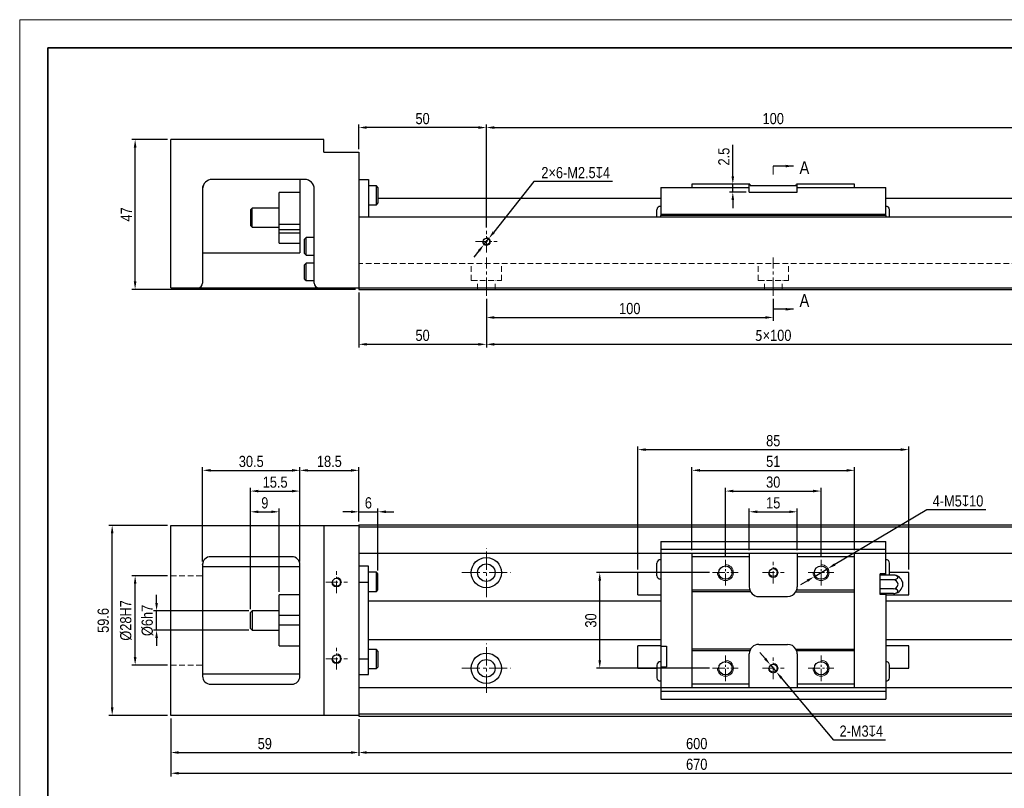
# Model space of a CAD drawing. Header units: millimetres. Extents: x 100 to 3612, y -424 to 856.
# Tile 44 of 45: x 3086 to 3394, y 161 to 402. Entities that reach past the tile are written whole.
import ezdxf

# ---------------------------------------------------------------- set-up
doc = ezdxf.new("R2010")
doc.units = ezdxf.units.MM
doc.linetypes.add('CENTER2', pattern=[28.575, 19.05, -3.175, 3.175, -3.175])
doc.linetypes.add('DASHED', pattern=[19.05, 12.7, -6.35])
doc.layers.get('Defpoints').update_dxf_attribs({"lineweight": 13})
for name, color, linetype, lineweight in [('小粗', 7, 'Continuous', 25), ('标注', 3, 'Continuous', 13), ('点划线', 1, 'CENTER2', 13), ('粗线', 7, 'Continuous', 35), ('细线', 7, 'Continuous', 13), ('虚线', 253, 'DASHED', 13)]:
    doc.layers.add(name, color=color, linetype=linetype, lineweight=lineweight)
doc.styles.add('3.5', font='ARIALN.TTF', dxfattribs={"height": 3.5})
doc.styles.add('7', font='ARIALN.TTF', dxfattribs={"height": 7})
doc.dimstyles.new('A4—对齐', dxfattribs={"dimtxt": 3.5, "dimasz": 2.5, "dimexe": 1, "dimexo": 1, "dimgap": 1, "dimtad": 1, "dimdec": 1, "dimzin": 9, "dimdsep": 46, "dimtxsty": '3.5', "dimcen": 2.5, "dimadec": 0, "dimazin": 0, "dimtm": 1e-09, "dimtfac": 1, "dimtdec": 1, "dimtmove": 0, "dimatfit": 3, "dimfxl": 0, "dimtolj": 1, "dimarcsym": 0})
doc.dimstyles.new('A4—水平', dxfattribs={"dimtxt": 3.5, "dimasz": 2.5, "dimexe": 2, "dimexo": 1, "dimgap": 1, "dimtad": 1, "dimtih": 1, "dimtoh": 1, "dimdec": 1, "dimzin": 12, "dimdsep": 46, "dimtxsty": '3.5', "dimcen": 2.5, "dimadec": 0, "dimazin": 0, "dimtm": 1e-09, "dimtfac": 1, "dimtdec": 1, "dimtmove": 0, "dimatfit": 3, "dimfxl": 0, "dimtolj": 1, "dimarcsym": 0})

# ---------------------------------------------------------------- blocks, each defined once
blk = doc.blocks.new('A4图框')
at = {"layer": '粗线'}
blk.add_lwpolyline([(5, 205), (292, 205), (292, 5), (5, 5)], close=True, dxfattribs=at)
at = {"layer": '细线'}
blk.add_lwpolyline([(0, 210), (297, 210), (297, 0), (0, 0)], close=True, dxfattribs=at)
blk = doc.blocks.new('*D527')
at = {"layer": 'Defpoints', "color": 0, "transparency": 16777216}
for p in [(3121.8, 364.58), (3132.98, 364.58), (3191.98, 317.58)]:
    blk.add_point(p, dxfattribs=at)
at = {"layer": '标注', "color": 0, "lineweight": -2, "transparency": 16777216}
for p, q in [((3131.98, 364.58), (3120.8, 364.58)), ((3121.8, 320.08), (3121.8, 362.08)), ((3190.98, 317.58), (3120.8, 317.58))]:
    blk.add_line(p, q, dxfattribs=at)
at = {"layer": '标注', "color": 0, "transparency": 16777216}
for points in [[(3121.39, 362.08), (3122.22, 362.08), (3121.8, 364.58)], [(3121.39, 320.08), (3122.22, 320.08), (3121.8, 317.58)]]:
    blk.add_solid(points, dxfattribs=at)
at = {"layer": '标注', "color": 0, "transparency": 16777216, "insert": (3119.05, 341.08), "char_height": 3.5, "attachment_point": 5, "rotation": 90, "style": '3.5'}
blk.add_mtext('\\A1;47', dxfattribs=at)
blk = doc.blocks.new('*D528')
at = {"layer": 'Defpoints', "color": 0, "transparency": 16777216}
for p in [(3191.98, 368.34), (3191.98, 360.58), (3231.98, 335.99)]:
    blk.add_point(p, dxfattribs=at)
at = {"layer": '标注', "color": 0, "lineweight": -2, "transparency": 16777216}
for p, q in [((3191.98, 361.58), (3191.98, 369.34)), ((3229.48, 368.34), (3194.48, 368.34)), ((3231.98, 336.99), (3231.98, 369.34))]:
    blk.add_line(p, q, dxfattribs=at)
at = {"layer": '标注', "color": 0, "transparency": 16777216}
for points in [[(3194.48, 368.76), (3194.48, 367.93), (3191.98, 368.34)], [(3229.48, 368.76), (3229.48, 367.93), (3231.98, 368.34)]]:
    blk.add_solid(points, dxfattribs=at)
at = {"layer": '标注', "color": 0, "transparency": 16777216, "insert": (3211.98, 371.13), "char_height": 3.5, "width": 11.7879, "attachment_point": 5, "style": '3.5'}
blk.add_mtext('\\A1;50', dxfattribs=at)
blk = doc.blocks.new('*D529')
at = {"layer": 'Defpoints', "color": 0, "transparency": 16777216}
for p in [(3411.98, 368.34), (3231.98, 335.99), (3411.98, 335.99)]:
    blk.add_point(p, dxfattribs=at)
at = {"layer": '标注', "color": 0, "lineweight": -2, "transparency": 16777216}
for p, q in [((3231.98, 336.99), (3231.98, 369.34)), ((3234.48, 368.34), (3409.48, 368.34)), ((3411.98, 336.99), (3411.98, 369.34))]:
    blk.add_line(p, q, dxfattribs=at)
at = {"layer": '标注', "color": 0, "transparency": 16777216}
for points in [[(3234.48, 368.76), (3234.48, 367.93), (3231.98, 368.34)], [(3409.48, 368.76), (3409.48, 367.93), (3411.98, 368.34)]]:
    blk.add_solid(points, dxfattribs=at)
at = {"layer": '标注', "color": 0, "transparency": 16777216, "insert": (3321.98, 371.13), "char_height": 3.5, "width": 18.6714, "attachment_point": 5, "style": '3.5'}
blk.add_mtext('\\A1;100', dxfattribs=at)
blk = doc.blocks.new('*D530')
at = {"layer": 'Defpoints', "color": 0, "transparency": 16777216}
for p in [(3191.98, 317.58), (3231.98, 315.58), (3231.98, 300.35)]:
    blk.add_point(p, dxfattribs=at)
at = {"layer": '标注', "color": 0, "lineweight": -2, "transparency": 16777216}
for p, q in [((3191.98, 316.58), (3191.98, 299.35)), ((3231.98, 314.58), (3231.98, 299.35)), ((3194.48, 300.35), (3229.48, 300.35))]:
    blk.add_line(p, q, dxfattribs=at)
at = {"layer": '标注', "color": 0, "transparency": 16777216}
for points in [[(3194.48, 300.76), (3194.48, 299.93), (3191.98, 300.35)], [(3229.48, 300.76), (3229.48, 299.93), (3231.98, 300.35)]]:
    blk.add_solid(points, dxfattribs=at)
at = {"layer": '标注', "color": 0, "transparency": 16777216, "insert": (3211.98, 303.14), "char_height": 3.5, "width": 10.0032, "attachment_point": 5, "style": '3.5'}
blk.add_mtext('\\A1;50', dxfattribs=at)
blk = doc.blocks.new('*D531')
at = {"layer": 'Defpoints', "color": 0, "transparency": 16777216}
for p in [(3231.98, 315.58), (3321.98, 315.58), (3321.98, 308.76)]:
    blk.add_point(p, dxfattribs=at)
at = {"layer": '标注', "color": 0, "lineweight": -2, "transparency": 16777216}
for p, q in [((3231.98, 314.58), (3231.98, 307.76)), ((3321.98, 314.58), (3321.98, 307.76)), ((3234.48, 308.76), (3319.48, 308.76))]:
    blk.add_line(p, q, dxfattribs=at)
at = {"layer": '标注', "color": 0, "transparency": 16777216}
for points in [[(3234.48, 309.18), (3234.48, 308.35), (3231.98, 308.76)], [(3319.48, 309.18), (3319.48, 308.35), (3321.98, 308.76)]]:
    blk.add_solid(points, dxfattribs=at)
at = {"layer": '标注', "color": 0, "transparency": 16777216, "insert": (3276.98, 311.55), "char_height": 3.5, "width": 11.0802, "attachment_point": 5, "style": '3.5'}
blk.add_mtext('\\A1;100', dxfattribs=at)
blk = doc.blocks.new('*D532')
at = {"layer": 'Defpoints', "color": 0, "transparency": 16777216}
for p in [(3231.98, 315.58), (3411.98, 315.58), (3411.98, 300.35)]:
    blk.add_point(p, dxfattribs=at)
at = {"layer": '标注', "color": 0, "lineweight": -2, "transparency": 16777216}
for p, q in [((3231.98, 314.58), (3231.98, 299.35)), ((3411.98, 314.58), (3411.98, 299.35)), ((3234.48, 300.35), (3409.48, 300.35))]:
    blk.add_line(p, q, dxfattribs=at)
at = {"layer": '标注', "color": 0, "transparency": 16777216}
for points in [[(3234.48, 300.76), (3234.48, 299.93), (3231.98, 300.35)], [(3409.48, 300.76), (3409.48, 299.93), (3411.98, 300.35)]]:
    blk.add_solid(points, dxfattribs=at)
at = {"layer": '标注', "color": 0, "transparency": 16777216, "insert": (3321.98, 303.14), "char_height": 3.5, "width": 20.1435, "attachment_point": 5, "style": '3.5'}
blk.add_mtext('\\A1;{\\fSimSun|b0|i0|c134|p34;5}×100', dxfattribs=at)
blk = doc.blocks.new('*D523')
at = {"layer": 'Defpoints', "color": 0, "transparency": 16777216}
for p in [(3231.21, 331.61), (3232.76, 333.56)]:
    blk.add_point(p, dxfattribs=at)
at = {"layer": '标注', "color": 0, "lineweight": -2, "transparency": 16777216}
for p, q in [((3246.9, 351.39), (3234.31, 335.52)), ((3271.59, 351.39), (3246.9, 351.39)), ((3231.21, 331.61), (3232.76, 333.56)), ((3229.65, 329.65), (3228.1, 327.69))]:
    blk.add_line(p, q, dxfattribs=at)
at = {"layer": '标注', "color": 0, "transparency": 16777216}
for points in [[(3233.99, 335.78), (3234.64, 335.26), (3232.76, 333.56)], [(3229.33, 329.91), (3229.98, 329.39), (3231.21, 331.61)]]:
    blk.add_solid(points, dxfattribs=at)
at = {"layer": '标注', "color": 0, "transparency": 16777216, "insert": (3260.02, 354.18), "char_height": 3.5, "attachment_point": 5, "style": '3.5'}
blk.add_mtext('\\A1;2×6-M2.5{\\Fgdt|c134;x}4', dxfattribs=at)
blk = doc.blocks.new('*D543')
at = {"layer": 'Defpoints', "color": 0, "transparency": 16777216}
for p in [(3197.98, 247.81), (3191.98, 243.73), (3197.98, 228.35)]:
    blk.add_point(p, dxfattribs=at)
at = {"layer": '标注', "color": 0, "lineweight": -2, "transparency": 16777216}
for p, q in [((3189.48, 247.81), (3186.98, 247.81)), ((3191.98, 244.73), (3191.98, 248.81)), ((3191.98, 247.81), (3197.98, 247.81)), ((3197.98, 229.35), (3197.98, 248.81)), ((3200.48, 247.81), (3202.98, 247.81))]:
    blk.add_line(p, q, dxfattribs=at)
at = {"layer": '标注', "color": 0, "transparency": 16777216}
for points in [[(3189.48, 248.23), (3189.48, 247.4), (3191.98, 247.81)], [(3200.48, 248.23), (3200.48, 247.4), (3197.98, 247.81)]]:
    blk.add_solid(points, dxfattribs=at)
at = {"layer": '标注', "color": 0, "transparency": 16777216, "insert": (3194.98, 250.6), "char_height": 3.5, "attachment_point": 5, "style": '3.5'}
blk.add_mtext('\\A1;6', dxfattribs=at)
blk = doc.blocks.new('*D544')
at = {"layer": 'Defpoints', "color": 0, "transparency": 16777216}
for p in [(3128.53, 216.73), (3158.48, 216.73), (3158.48, 210.73)]:
    blk.add_point(p, dxfattribs=at)
at = {"layer": '标注', "color": 0, "lineweight": -2, "transparency": 16777216}
for p, q in [((3128.53, 219.23), (3128.53, 221.73)), ((3157.48, 216.73), (3127.53, 216.73)), ((3128.53, 210.73), (3128.53, 216.73)), ((3157.48, 210.73), (3127.53, 210.73)), ((3128.53, 208.23), (3128.53, 205.73))]:
    blk.add_line(p, q, dxfattribs=at)
at = {"layer": '标注', "color": 0, "transparency": 16777216}
for points in [[(3128.12, 219.23), (3128.95, 219.23), (3128.53, 216.73)], [(3128.12, 208.23), (3128.95, 208.23), (3128.53, 210.73)]]:
    blk.add_solid(points, dxfattribs=at)
at = {"layer": '标注', "color": 0, "transparency": 16777216, "insert": (3125.65, 213.73), "char_height": 3.5, "attachment_point": 5, "rotation": 90, "style": '3.5'}
blk.add_mtext('\\A1;%%C6h7', dxfattribs=at)
blk = doc.blocks.new('*D545')
at = {"layer": 'Defpoints', "color": 0, "transparency": 16777216}
for p in [(3121.81, 227.73), (3132.98, 227.73), (3132.98, 199.73)]:
    blk.add_point(p, dxfattribs=at)
at = {"layer": '标注', "color": 0, "lineweight": -2, "transparency": 16777216}
for p, q in [((3131.98, 227.73), (3120.81, 227.73)), ((3121.81, 202.23), (3121.81, 225.23)), ((3131.98, 199.73), (3120.81, 199.73))]:
    blk.add_line(p, q, dxfattribs=at)
at = {"layer": '标注', "color": 0, "transparency": 16777216}
for points in [[(3121.39, 225.23), (3122.23, 225.23), (3121.81, 227.73)], [(3121.39, 202.23), (3122.23, 202.23), (3121.81, 199.73)]]:
    blk.add_solid(points, dxfattribs=at)
at = {"layer": '标注', "color": 0, "transparency": 16777216, "insert": (3118.92, 213.73), "char_height": 3.5, "attachment_point": 5, "rotation": 90, "style": '3.5'}
blk.add_mtext('\\A1;%%C28H7', dxfattribs=at)
blk = doc.blocks.new('*D546')
at = {"layer": 'Defpoints', "color": 0, "transparency": 16777216}
for p in [(3114.6, 243.53), (3132.98, 243.53), (3132.98, 183.93)]:
    blk.add_point(p, dxfattribs=at)
at = {"layer": '标注', "color": 0, "lineweight": -2, "transparency": 16777216}
for p, q in [((3131.98, 243.53), (3113.6, 243.53)), ((3114.6, 186.43), (3114.6, 241.03)), ((3131.98, 183.93), (3113.6, 183.93))]:
    blk.add_line(p, q, dxfattribs=at)
at = {"layer": '标注', "color": 0, "transparency": 16777216}
for points in [[(3114.18, 241.03), (3115.02, 241.03), (3114.6, 243.53)], [(3114.18, 186.43), (3115.02, 186.43), (3114.6, 183.93)]]:
    blk.add_solid(points, dxfattribs=at)
at = {"layer": '标注', "color": 0, "transparency": 16777216, "insert": (3111.81, 213.73), "char_height": 3.5, "attachment_point": 5, "rotation": 90, "style": '3.5'}
blk.add_mtext('\\A1;59.6', dxfattribs=at)
blk = doc.blocks.new('*D547')
at = {"layer": 'Defpoints', "color": 0, "transparency": 16777216}
for p in [(3132.98, 183.93), (3191.98, 183.73), (3191.98, 172.3)]:
    blk.add_point(p, dxfattribs=at)
at = {"layer": '标注', "color": 0, "lineweight": -2, "transparency": 16777216}
for p, q in [((3132.98, 182.93), (3132.98, 171.3)), ((3191.98, 182.73), (3191.98, 171.3)), ((3135.48, 172.3), (3189.48, 172.3))]:
    blk.add_line(p, q, dxfattribs=at)
at = {"layer": '标注', "color": 0, "transparency": 16777216}
for points in [[(3135.48, 172.71), (3135.48, 171.88), (3132.98, 172.3)], [(3189.48, 172.71), (3189.48, 171.88), (3191.98, 172.3)]]:
    blk.add_solid(points, dxfattribs=at)
at = {"layer": '标注', "color": 0, "transparency": 16777216, "insert": (3162.48, 175.08), "char_height": 3.5, "attachment_point": 5, "style": '3.5'}
blk.add_mtext('\\A1;59', dxfattribs=at)
blk = doc.blocks.new('*D548')
at = {"layer": 'Defpoints', "color": 0, "transparency": 16777216}
for p in [(3132.98, 183.93), (3462.98, 184.43), (3462.98, 165.8)]:
    blk.add_point(p, dxfattribs=at)
at = {"layer": '标注', "color": 0, "lineweight": -2, "transparency": 16777216}
for p, q in [((3132.98, 182.93), (3132.98, 164.8)), ((3462.98, 183.43), (3462.98, 164.8)), ((3135.48, 165.8), (3460.48, 165.8))]:
    blk.add_line(p, q, dxfattribs=at)
at = {"layer": '标注', "color": 0, "transparency": 16777216}
for points in [[(3135.48, 166.21), (3135.48, 165.38), (3132.98, 165.8)], [(3460.48, 166.21), (3460.48, 165.38), (3462.98, 165.8)]]:
    blk.add_solid(points, dxfattribs=at)
at = {"layer": '标注', "color": 0, "transparency": 16777216, "insert": (3297.98, 168.58), "char_height": 3.5, "width": 25.9299, "attachment_point": 5, "style": '3.5'}
blk.add_mtext('\\A1;670', dxfattribs=at)
blk = doc.blocks.new('*D549')
at = {"layer": 'Defpoints', "color": 0, "transparency": 16777216}
for p in [(3191.98, 183.73), (3451.98, 183.73), (3451.98, 172.3)]:
    blk.add_point(p, dxfattribs=at)
at = {"layer": '标注', "color": 0, "lineweight": -2, "transparency": 16777216}
for p, q in [((3191.98, 182.73), (3191.98, 171.3)), ((3451.98, 182.73), (3451.98, 171.3)), ((3194.48, 172.3), (3449.48, 172.3))]:
    blk.add_line(p, q, dxfattribs=at)
at = {"layer": '标注', "color": 0, "transparency": 16777216}
for points in [[(3194.48, 172.71), (3194.48, 171.88), (3191.98, 172.3)], [(3449.48, 172.71), (3449.48, 171.88), (3451.98, 172.3)]]:
    blk.add_solid(points, dxfattribs=at)
at = {"layer": '标注', "color": 0, "transparency": 16777216, "insert": (3297.98, 175.08), "char_height": 3.5, "width": 18.7578, "attachment_point": 5, "style": '3.5'}
blk.add_mtext('\\A1;600', dxfattribs=at)
blk = doc.blocks.new('*D550')
at = {"layer": 'Defpoints', "color": 0, "transparency": 16777216}
for p in [(3166.98, 247.81), (3166.98, 221.73), (3157.98, 216.23)]:
    blk.add_point(p, dxfattribs=at)
at = {"layer": '标注', "color": 0, "lineweight": -2, "transparency": 16777216}
for p, q in [((3157.98, 217.23), (3157.98, 248.81)), ((3160.48, 247.81), (3164.48, 247.81)), ((3166.98, 222.73), (3166.98, 248.81))]:
    blk.add_line(p, q, dxfattribs=at)
at = {"layer": '标注', "color": 0, "transparency": 16777216}
for points in [[(3160.48, 248.23), (3160.48, 247.4), (3157.98, 247.81)], [(3164.48, 248.23), (3164.48, 247.4), (3166.98, 247.81)]]:
    blk.add_solid(points, dxfattribs=at)
at = {"layer": '标注', "color": 0, "transparency": 16777216, "insert": (3162.48, 250.6), "char_height": 3.5, "attachment_point": 5, "style": '3.5'}
blk.add_mtext('\\A1;9', dxfattribs=at)
blk = doc.blocks.new('*D551')
at = {"layer": 'Defpoints', "color": 0, "transparency": 16777216}
for p in [(3173.48, 254.31), (3173.48, 231.23), (3157.98, 216.23)]:
    blk.add_point(p, dxfattribs=at)
at = {"layer": '标注', "color": 0, "lineweight": -2, "transparency": 16777216}
for p, q in [((3157.98, 217.23), (3157.98, 255.31)), ((3160.48, 254.31), (3170.98, 254.31)), ((3173.48, 232.23), (3173.48, 255.31))]:
    blk.add_line(p, q, dxfattribs=at)
at = {"layer": '标注', "color": 0, "transparency": 16777216}
for points in [[(3160.48, 254.73), (3160.48, 253.9), (3157.98, 254.31)], [(3170.98, 254.73), (3170.98, 253.9), (3173.48, 254.31)]]:
    blk.add_solid(points, dxfattribs=at)
at = {"layer": '标注', "color": 0, "transparency": 16777216, "insert": (3165.73, 257.1), "char_height": 3.5, "attachment_point": 5, "style": '3.5'}
blk.add_mtext('\\A1;15.5', dxfattribs=at)
blk = doc.blocks.new('*D552')
at = {"layer": 'Defpoints', "color": 0, "transparency": 16777216}
for p in [(3173.48, 260.81), (3142.98, 231.23), (3173.48, 231.23)]:
    blk.add_point(p, dxfattribs=at)
at = {"layer": '标注', "color": 0, "lineweight": -2, "transparency": 16777216}
for p, q in [((3142.98, 232.23), (3142.98, 261.81)), ((3145.48, 260.81), (3170.98, 260.81)), ((3173.48, 232.23), (3173.48, 261.81))]:
    blk.add_line(p, q, dxfattribs=at)
at = {"layer": '标注', "color": 0, "transparency": 16777216}
for points in [[(3145.48, 261.23), (3145.48, 260.4), (3142.98, 260.81)], [(3170.98, 261.23), (3170.98, 260.4), (3173.48, 260.81)]]:
    blk.add_solid(points, dxfattribs=at)
at = {"layer": '标注', "color": 0, "transparency": 16777216, "insert": (3158.23, 263.6), "char_height": 3.5, "attachment_point": 5, "style": '3.5'}
blk.add_mtext('\\A1;30.5', dxfattribs=at)
blk = doc.blocks.new('*D553')
at = {"layer": 'Defpoints', "color": 0, "transparency": 16777216}
for p in [(3191.98, 260.81), (3191.98, 243.73), (3173.48, 231.23)]:
    blk.add_point(p, dxfattribs=at)
at = {"layer": '标注', "color": 0, "lineweight": -2, "transparency": 16777216}
for p, q in [((3173.48, 232.23), (3173.48, 261.81)), ((3175.98, 260.81), (3189.48, 260.81)), ((3191.98, 244.73), (3191.98, 261.81))]:
    blk.add_line(p, q, dxfattribs=at)
at = {"layer": '标注', "color": 0, "transparency": 16777216}
for points in [[(3175.98, 261.23), (3175.98, 260.4), (3173.48, 260.81)], [(3189.48, 261.23), (3189.48, 260.4), (3191.98, 260.81)]]:
    blk.add_solid(points, dxfattribs=at)
at = {"layer": '标注', "color": 0, "transparency": 16777216, "insert": (3182.73, 263.6), "char_height": 3.5, "attachment_point": 5, "style": '3.5'}
blk.add_mtext('\\A1;18.5', dxfattribs=at)
blk = doc.blocks.new('*D554')
at = {"layer": 'Defpoints', "color": 0, "transparency": 16777216}
for p in [(3336.98, 254.31), (3306.98, 232.78), (3336.98, 232.78)]:
    blk.add_point(p, dxfattribs=at)
at = {"layer": '标注', "color": 0, "lineweight": -2, "transparency": 16777216}
for p, q in [((3306.98, 233.78), (3306.98, 255.31)), ((3309.48, 254.31), (3334.48, 254.31)), ((3336.98, 233.78), (3336.98, 255.31))]:
    blk.add_line(p, q, dxfattribs=at)
at = {"layer": '标注', "color": 0, "transparency": 16777216}
for points in [[(3309.48, 254.73), (3309.48, 253.9), (3306.98, 254.31)], [(3334.48, 254.73), (3334.48, 253.9), (3336.98, 254.31)]]:
    blk.add_solid(points, dxfattribs=at)
at = {"layer": '标注', "color": 0, "transparency": 16777216, "insert": (3321.98, 257.1), "char_height": 3.5, "attachment_point": 5, "style": '3.5'}
blk.add_mtext('\\A1;30', dxfattribs=at)
blk = doc.blocks.new('*D555')
at = {"layer": 'Defpoints', "color": 0, "transparency": 16777216}
for p in [(3364.48, 267.31), (3279.48, 228.73), (3364.48, 228.73)]:
    blk.add_point(p, dxfattribs=at)
at = {"layer": '标注', "color": 0, "lineweight": -2, "transparency": 16777216}
for p, q in [((3279.48, 229.73), (3279.48, 268.31)), ((3281.98, 267.31), (3361.98, 267.31)), ((3364.48, 229.73), (3364.48, 268.31))]:
    blk.add_line(p, q, dxfattribs=at)
at = {"layer": '标注', "color": 0, "transparency": 16777216}
for points in [[(3281.98, 267.73), (3281.98, 266.9), (3279.48, 267.31)], [(3361.98, 267.73), (3361.98, 266.9), (3364.48, 267.31)]]:
    blk.add_solid(points, dxfattribs=at)
at = {"layer": '标注', "color": 0, "transparency": 16777216, "insert": (3321.98, 270.1), "char_height": 3.5, "attachment_point": 5, "style": '3.5'}
blk.add_mtext('\\A1;85', dxfattribs=at)
blk = doc.blocks.new('*D556')
at = {"layer": 'Defpoints', "color": 0, "transparency": 16777216}
for p in [(3309.29, 350.58), (3314.48, 350.58), (3314.48, 348.08)]:
    blk.add_point(p, dxfattribs=at)
at = {"layer": '标注', "color": 0, "lineweight": -2, "transparency": 16777216}
for p, q in [((3309.29, 353.08), (3309.29, 362.88)), ((3313.48, 350.58), (3308.29, 350.58)), ((3309.29, 348.08), (3309.29, 350.58)), ((3313.48, 348.08), (3308.29, 348.08)), ((3309.29, 345.58), (3309.29, 343.08))]:
    blk.add_line(p, q, dxfattribs=at)
at = {"layer": '标注', "color": 0, "transparency": 16777216}
for points in [[(3308.88, 353.08), (3309.71, 353.08), (3309.29, 350.58)], [(3308.88, 345.58), (3309.71, 345.58), (3309.29, 348.08)]]:
    blk.add_solid(points, dxfattribs=at)
at = {"layer": '标注', "color": 0, "transparency": 16777216, "insert": (3306.51, 359.23), "char_height": 3.5, "attachment_point": 5, "rotation": 90, "style": '3.5'}
blk.add_mtext('\\A1;2.5', dxfattribs=at)
blk = doc.blocks.new('*D557')
at = {"layer": 'Defpoints', "color": 0, "transparency": 16777216}
for p in [(3267.56, 228.73), (3302.94, 228.73), (3302.94, 198.73)]:
    blk.add_point(p, dxfattribs=at)
at = {"layer": '标注', "color": 0, "lineweight": -2, "transparency": 16777216}
for p, q in [((3301.94, 228.73), (3266.56, 228.73)), ((3267.56, 201.23), (3267.56, 226.23)), ((3301.94, 198.73), (3266.56, 198.73))]:
    blk.add_line(p, q, dxfattribs=at)
at = {"layer": '标注', "color": 0, "transparency": 16777216}
for points in [[(3267.14, 226.23), (3267.97, 226.23), (3267.56, 228.73)], [(3267.14, 201.23), (3267.97, 201.23), (3267.56, 198.73)]]:
    blk.add_solid(points, dxfattribs=at)
at = {"layer": '标注', "color": 0, "transparency": 16777216, "insert": (3264.77, 213.73), "char_height": 3.5, "attachment_point": 5, "rotation": 90, "style": '3.5'}
blk.add_mtext('\\A1;30', dxfattribs=at)
blk = doc.blocks.new('*D558')
at = {"layer": 'Defpoints', "color": 0, "transparency": 16777216}
for p in [(3329.48, 247.81), (3314.48, 234.73), (3329.48, 234.73)]:
    blk.add_point(p, dxfattribs=at)
at = {"layer": '标注', "color": 0, "lineweight": -2, "transparency": 16777216}
for p, q in [((3314.48, 235.73), (3314.48, 248.81)), ((3316.98, 247.81), (3326.98, 247.81)), ((3329.48, 235.73), (3329.48, 248.81))]:
    blk.add_line(p, q, dxfattribs=at)
at = {"layer": '标注', "color": 0, "transparency": 16777216}
for points in [[(3316.98, 248.23), (3316.98, 247.4), (3314.48, 247.81)], [(3326.98, 248.23), (3326.98, 247.4), (3329.48, 247.81)]]:
    blk.add_solid(points, dxfattribs=at)
at = {"layer": '标注', "color": 0, "transparency": 16777216, "insert": (3321.98, 250.6), "char_height": 3.5, "attachment_point": 5, "style": '3.5'}
blk.add_mtext('\\A1;15', dxfattribs=at)
blk = doc.blocks.new('*D559')
at = {"layer": 'Defpoints', "color": 0, "transparency": 16777216}
for p in [(3347.48, 260.81), (3296.48, 234.73), (3347.48, 234.73)]:
    blk.add_point(p, dxfattribs=at)
at = {"layer": '标注', "color": 0, "lineweight": -2, "transparency": 16777216}
for p, q in [((3296.48, 235.73), (3296.48, 261.81)), ((3298.98, 260.81), (3344.98, 260.81)), ((3347.48, 235.73), (3347.48, 261.81))]:
    blk.add_line(p, q, dxfattribs=at)
at = {"layer": '标注', "color": 0, "transparency": 16777216}
for points in [[(3298.98, 261.23), (3298.98, 260.4), (3296.48, 260.81)], [(3344.98, 261.23), (3344.98, 260.4), (3347.48, 260.81)]]:
    blk.add_solid(points, dxfattribs=at)
at = {"layer": '标注', "color": 0, "transparency": 16777216, "insert": (3321.98, 263.6), "char_height": 3.5, "attachment_point": 5, "style": '3.5'}
blk.add_mtext('\\A1;51', dxfattribs=at)
blk = doc.blocks.new('*D560')
at = {"layer": 'Defpoints', "color": 0, "transparency": 16777216}
for p in [(3339.13, 230.01), (3334.83, 227.46)]:
    blk.add_point(p, dxfattribs=at)
at = {"layer": '标注', "color": 0, "lineweight": -2, "transparency": 16777216}
for p, q in [((3370.19, 248.42), (3341.28, 231.28)), ((3388.71, 248.42), (3370.19, 248.42)), ((3334.83, 227.46), (3339.13, 230.01)), ((3332.68, 226.19), (3330.53, 224.91))]:
    blk.add_line(p, q, dxfattribs=at)
at = {"layer": '标注', "color": 0, "transparency": 16777216}
for points in [[(3341.07, 231.64), (3341.5, 230.93), (3339.13, 230.01)], [(3332.47, 226.54), (3332.89, 225.83), (3334.83, 227.46)]]:
    blk.add_solid(points, dxfattribs=at)
at = {"layer": '标注', "color": 0, "transparency": 16777216, "insert": (3379.95, 251.2), "char_height": 3.5, "attachment_point": 5, "style": '3.5'}
blk.add_mtext('\\A1;4-M5{\\Fgdt|c134;x}10', dxfattribs=at)
blk = doc.blocks.new('*D561')
at = {"layer": 'Defpoints', "color": 0, "transparency": 16777216}
for p in [(3321.02, 199.88), (3322.95, 197.59)]:
    blk.add_point(p, dxfattribs=at)
at = {"layer": '标注', "color": 0, "lineweight": -2, "transparency": 16777216}
for p, q in [((3319.41, 201.79), (3317.79, 203.71)), ((3321.02, 199.88), (3322.95, 197.59)), ((3340.97, 176.21), (3324.56, 195.68)), ((3357.22, 176.21), (3340.97, 176.21))]:
    blk.add_line(p, q, dxfattribs=at)
at = {"layer": '标注', "color": 0, "transparency": 16777216}
for points in [[(3319.72, 202.06), (3319.09, 201.52), (3321.02, 199.88)], [(3324.88, 195.94), (3324.24, 195.41), (3322.95, 197.59)]]:
    blk.add_solid(points, dxfattribs=at)
at = {"layer": '标注', "color": 0, "transparency": 16777216, "insert": (3349.61, 178.99), "char_height": 3.5, "attachment_point": 5, "style": '3.5'}
blk.add_mtext('\\A1;2-M3{\\Fgdt|c134;x}4', dxfattribs=at)

msp = doc.modelspace()

# ---------------------------------------------------------------- linework, layer by layer
at = {"layer": '小粗'}
for p, q in [((3180.98, 364.58), (3132.98, 364.58)), ((3132.98, 318.08), (3132.98, 364.58)), ((3180.98, 360.58), (3180.98, 364.58)), ((3180.98, 360.58), (3191.98, 360.58)), ((3191.98, 360.58), (3191.98, 317.58)), ((3142.98, 349.08), (3142.98, 319.58)), ((3174.98, 352.08), (3145.98, 352.08)), ((3173.48, 352.08), (3173.48, 329.08)), ((3177.98, 319.58), (3177.98, 349.08)), ((3191.98, 352.08), (3194.98, 352.08)), ((3194.98, 352.08), (3194.98, 340.38)), ((3197.48, 350.08), (3194.98, 350.08)), ((3197.98, 349.58), (3197.48, 350.08)), ((3197.48, 344.08), (3197.48, 350.08)), ((3197.98, 349.58), (3197.98, 344.58)), ((3286.68, 349.58), (3314.48, 349.58)), ((3286.68, 349.58), (3286.68, 340.78)), ((3314.65, 350.58), (3296.48, 350.58)), ((3296.48, 350.58), (3296.48, 349.58)), ((3314.48, 348.08), (3314.48, 350.58)), ((3329.08, 350.08), (3314.89, 350.08)), ((3347.48, 350.58), (3329.31, 350.58)), ((3329.48, 348.08), (3329.48, 350.58)), ((3329.48, 349.58), (3357.28, 349.58)), ((3347.48, 349.58), (3347.48, 350.58)), ((3357.28, 340.78), (3357.28, 349.58)), ((3166.98, 337.88), (3166.98, 347.94)), ((3173.48, 347.94), (3166.98, 347.94)), ((3286.69, 346.08), (3197.99, 346.08)), ((3314.48, 348.08), (3329.48, 348.08)), ((3451.98, 346.08), (3357.28, 346.08)), ((3158.48, 343.08), (3157.98, 342.58)), ((3166.98, 343.08), (3158.48, 343.08)), ((3158.48, 337.08), (3158.48, 343.08)), ((3194.98, 344.08), (3197.48, 344.08)), ((3197.48, 344.08), (3197.98, 344.58)), ((3157.98, 342.58), (3157.98, 337.58)), ((3191.98, 340.38), (3451.98, 340.38)), ((3285.48, 340.38), (3285.48, 342.58)), ((3357.28, 341.07), (3286.68, 341.07)), ((3286.68, 340.38), (3286.68, 340.78)), ((3357.28, 340.78), (3286.68, 340.78)), ((3357.28, 340.78), (3357.28, 340.38)), ((3358.48, 340.38), (3358.48, 342.58)), ((3157.98, 337.58), (3158.48, 337.08)), ((3158.48, 337.08), (3166.98, 337.08)), ((3166.98, 332.08), (3166.98, 337.88)), ((3173.48, 337.88), (3166.98, 337.88)), ((3166.98, 336.41), (3173.48, 336.41)), ((3173.48, 335.2), (3166.98, 335.2)), ((3175.48, 333.83), (3174.98, 333.33)), ((3177.98, 333.83), (3175.48, 333.83)), ((3175.48, 328.33), (3175.48, 333.83)), ((3166.98, 332.08), (3173.48, 332.08)), ((3174.98, 328.83), (3174.98, 333.33)), ((3142.98, 329.08), (3173.48, 329.08)), ((3174.98, 328.83), (3175.48, 328.33)), ((3175.48, 328.33), (3177.98, 328.33)), ((3175.48, 325.83), (3174.98, 325.33)), ((3174.98, 320.83), (3174.98, 325.33)), ((3177.98, 325.83), (3175.48, 325.83)), ((3175.48, 320.33), (3175.48, 325.83)), ((3174.98, 320.83), (3175.48, 320.33)), ((3175.48, 320.33), (3177.98, 320.33)), ((3132.98, 318.08), (3462.98, 318.08)), ((3191.98, 317.58), (3451.98, 317.58)), ((3132.98, 183.93), (3132.98, 243.53)), ((3132.98, 243.53), (3191.98, 243.53)), ((3180.98, 243.53), (3180.98, 183.93)), ((3191.98, 243.73), (3451.98, 243.73)), ((3191.98, 243.73), (3191.98, 183.73)), ((3191.98, 243.08), (3451.98, 243.08)), ((3286.68, 238.45), (3286.68, 189.02)), ((3286.68, 238.45), (3357.28, 238.45)), ((3357.28, 227.97), (3357.28, 238.45)), ((3357.28, 235.97), (3286.68, 235.97)), ((3170.98, 233.73), (3145.48, 233.73)), ((3451.98, 234.73), (3191.98, 234.73)), ((3285.48, 227.73), (3285.48, 231.73)), ((3296.48, 234.73), (3296.48, 192.73)), ((3314.48, 233.73), (3296.48, 233.73)), ((3314.48, 234.73), (3314.48, 224.23)), ((3329.48, 234.73), (3329.48, 224.23)), ((3347.48, 233.73), (3329.48, 233.73)), ((3347.48, 192.73), (3347.48, 234.73)), ((3358.48, 227.97), (3358.48, 231.73)), ((3142.98, 231.23), (3142.98, 196.23)), ((3173.48, 230.53), (3142.98, 230.53)), ((3173.48, 196.23), (3173.48, 231.23)), ((3194.98, 230.73), (3191.98, 230.73)), ((3194.98, 196.73), (3194.98, 230.73)), ((3197.48, 228.85), (3194.98, 228.85)), ((3197.98, 228.35), (3197.48, 228.85)), ((3197.48, 222.85), (3197.48, 228.85)), ((3285.48, 228.73), (3279.48, 228.73)), ((3279.48, 221.73), (3279.48, 228.73)), ((3364.48, 228.73), (3358.48, 228.73)), ((3364.48, 221.73), (3364.48, 228.73)), ((3191.98, 225.78), (3194.98, 225.78)), ((3197.98, 223.35), (3197.98, 228.35)), ((3355.48, 221.83), (3355.48, 228.33)), ((3357.28, 228.33), (3355.48, 228.33)), ((3359.68, 227.97), (3355.48, 227.97)), ((3355.48, 226.53), (3359.68, 226.53)), ((3362.48, 225.79), (3362.48, 224.38)), ((3194.98, 222.85), (3197.48, 222.85)), ((3197.48, 222.85), (3197.98, 223.35)), ((3314.65, 223.23), (3296.48, 223.23)), ((3314.89, 222.73), (3296.48, 222.73)), ((3329.08, 222.73), (3347.48, 222.73)), ((3347.48, 223.23), (3329.31, 223.23)), ((3359.69, 223.64), (3355.48, 223.64)), ((3173.48, 221.73), (3166.98, 221.73)), ((3166.98, 205.73), (3166.98, 221.73)), ((3286.69, 219.73), (3194.98, 219.73)), ((3279.48, 221.73), (3286.68, 221.73)), ((3317.48, 221.23), (3326.48, 221.23)), ((3359.68, 222.2), (3355.48, 222.2)), ((3357.28, 221.83), (3355.48, 221.83)), ((3357.28, 222.2), (3357.28, 189.02)), ((3357.28, 221.73), (3364.48, 221.73)), ((3451.98, 219.73), (3357.28, 219.73)), ((3158.48, 216.73), (3157.98, 216.23)), ((3157.98, 211.23), (3157.98, 216.23)), ((3166.98, 216.73), (3158.48, 216.73)), ((3158.48, 216.73), (3158.48, 210.73)), ((3173.48, 215.23), (3166.98, 215.23)), ((3157.98, 211.23), (3158.48, 210.73)), ((3158.48, 210.73), (3166.98, 210.73)), ((3173.48, 212.23), (3166.98, 212.23)), ((3194.98, 207.73), (3286.69, 207.73)), ((3357.28, 207.73), (3451.98, 207.73)), ((3166.98, 205.73), (3173.48, 205.73)), ((3197.48, 204.61), (3194.98, 204.61)), ((3197.98, 204.11), (3197.48, 204.61)), ((3197.48, 198.61), (3197.48, 204.61)), ((3197.98, 204.11), (3197.98, 199.11)), ((3286.68, 205.73), (3279.48, 205.73)), ((3279.48, 198.73), (3279.48, 205.73)), ((3286.68, 205.63), (3288.48, 205.63)), ((3288.48, 205.63), (3288.48, 199.13)), ((3314.89, 204.73), (3296.48, 204.73)), ((3314.65, 204.23), (3296.48, 204.23)), ((3317.48, 206.23), (3326.48, 206.23)), ((3329.08, 204.73), (3347.48, 204.73)), ((3347.48, 204.23), (3329.31, 204.23)), ((3364.48, 205.73), (3357.28, 205.73)), ((3364.48, 198.73), (3364.48, 205.73)), ((3191.98, 201.69), (3194.98, 201.69)), ((3314.48, 192.73), (3314.48, 203.23)), ((3329.48, 203.23), (3329.48, 192.73)), ((3194.98, 198.61), (3197.48, 198.61)), ((3197.48, 198.61), (3197.98, 199.11)), ((3279.48, 198.73), (3285.48, 198.73)), ((3285.48, 199.73), (3285.48, 195.73)), ((3286.68, 199.13), (3288.48, 199.13)), ((3358.48, 195.73), (3358.48, 199.73)), ((3358.48, 198.73), (3364.48, 198.73)), ((3142.98, 196.93), (3173.48, 196.93)), ((3191.98, 196.73), (3194.98, 196.73)), ((3145.48, 193.73), (3170.98, 193.73)), ((3191.98, 192.73), (3451.98, 192.73)), ((3314.48, 193.73), (3296.48, 193.73)), ((3347.48, 193.73), (3329.48, 193.73)), ((3286.68, 191.5), (3357.28, 191.5)), ((3286.68, 189.02), (3357.28, 189.02)), ((3191.98, 183.93), (3132.98, 183.93)), ((3451.98, 184.38), (3191.98, 184.38)), ((3191.98, 183.73), (3451.98, 183.73))]:
    msp.add_line(p, q, dxfattribs=at)
for centre, radius in [((3231.98, 332.58), 1.02), ((3231.98, 228.73), 4.75), ((3231.98, 228.73), 2.75), ((3306.98, 228.73), 2.1), ((3321.98, 228.73), 1.25), ((3336.98, 228.73), 2.1), ((3184.98, 225.73), 1.25), ((3184.98, 201.73), 1.25), ((3231.98, 198.73), 4.75), ((3231.98, 198.73), 2.75), ((3306.98, 198.73), 2.1), ((3336.98, 198.73), 2.1), ((3321.98, 198.73), 1.25)]:
    msp.add_circle(centre, radius, dxfattribs=at)
for centre, radius, start, end in [((3145.98, 349.08), 3, 90, 180), ((3174.98, 349.08), 3, 0, 90), ((3317.48, 351.58), 3, 199.4712, 210), ((3286.48, 342.58), 1, 78.463, 180.0001), ((3357.48, 342.58), 1, 359.9999, 101.537), ((3141.48, 319.58), 1.5, 270, 0), ((3179.48, 319.58), 1.5, 180, 270), ((3145.48, 231.23), 2.5, 90, 180), ((3170.98, 231.23), 2.5, 0, 90), ((3286.48, 231.73), 1, 78.463, 180.0001), ((3357.48, 231.73), 1, 359.9999, 101.537), ((3286.48, 227.73), 1, 179.9999, 281.537), ((3359.68, 225.08), 2.89, 14.082, 89.9713), ((3359.68, 225.08), 1.44, 270.1017, 90.0043), ((3317.48, 224.23), 3, 180, 270), ((3326.48, 224.23), 3, 270, 330), ((3326.48, 224.23), 3, 340.5288, 0), ((3359.68, 225.08), 2.89, 270, 345.918), ((3317.48, 203.23), 3, 90, 180), ((3326.48, 203.23), 3, 30, 90), ((3326.48, 203.23), 3, 0, 19.4712), ((3286.48, 199.73), 1, 78.463, 180.0001), ((3357.48, 199.73), 1, 359.9999, 101.537), ((3145.48, 196.23), 2.5, 180, 270), ((3170.98, 196.23), 2.5, 270, 0), ((3286.48, 195.73), 1, 179.9999, 281.537), ((3357.48, 195.73), 1, 258.463, 0.0001)]:
    msp.add_arc(centre, radius, start, end, dxfattribs=at)
for centre, major_axis, ratio, start_param, end_param in [((3326.48, 351.58), (-2.74, 1.21), 1, 3.034044, 3.217806), ((3359.68, 227.25), (1.44, 0), 0.5, 4.712313, 7.852981), ((3326.48, 224.23), (3, 0), 1, 5.759587, 5.943348), ((3359.68, 222.92), (-1.44, 0), 0.5, 1.570197, 4.710613), ((3326.48, 203.23), (3, 0), 1, 0.339837, 0.523599)]:
    msp.add_ellipse(centre, major_axis=major_axis, ratio=ratio, start_param=start_param, end_param=end_param, dxfattribs=at)
for points, knots in [([(3143, 349.44), (3143.01, 349.48), (3143.01, 349.52), (3143.03, 349.6), (3143.03, 349.63), (3143.04, 349.67), (3143.04, 349.69), (3143.05, 349.72), (3143.05, 349.73), (3143.07, 349.81), (3143.09, 349.88), (3143.12, 349.98), (3143.13, 350), (3143.14, 350.04), (3143.16, 350.09), (3143.18, 350.15), (3143.2, 350.19)], [0, 0, 0, 0, 0.25, 0.25, 0.375, 0.375, 0.4375, 0.4375, 0.5, 0.5, 0.75, 0.75, 0.8125, 0.8125, 0.875, 1, 1, 1, 1]), ([(3143.2, 232.24), (3143.21, 232.27), (3143.22, 232.29), (3143.22, 232.3), (3143.22, 232.3), (3143.22, 232.3), (3143.22, 232.31), (3143.22, 232.31)], [0, 0, 0, 0, 0.685618, 0.685618, 0.857023, 0.857023, 1, 1, 1, 1]), ([(3143.22, 195.16), (3143.22, 195.16), (3143.22, 195.16), (3143.22, 195.17), (3143.22, 195.17), (3143.22, 195.18), (3143.21, 195.2), (3143.2, 195.23)], [0, 0, 0, 0, 0.142582, 0.142582, 0.314065, 0.314065, 1, 1, 1, 1])]:
    msp.add_open_spline(points, degree=3, knots=knots, dxfattribs=at)
msp.add_open_spline([(3142.98, 231.23), (3142.98, 231.27), (3142.98, 231.34), (3142.99, 231.45), (3143, 231.52), (3143, 231.56)], degree=3, dxfattribs=at)
at = {"layer": '标注', "const_width": 0.3}
for points in [[(3321.98, 353.6), (3321.98, 356.26)], [(3321.98, 311.34), (3321.98, 313.99)]]:
    msp.add_lwpolyline(points, dxfattribs=at)
at = {"layer": '标注'}
for centre, radius in [((3231.98, 332.58), 1.25), ((3306.98, 228.73), 2.5), ((3321.98, 228.73), 1.5), ((3336.98, 228.73), 2.5), ((3184.98, 225.73), 1.5), ((3184.98, 201.73), 1.5), ((3306.98, 198.73), 2.5), ((3336.98, 198.73), 2.5), ((3321.98, 198.73), 1.5)]:
    msp.add_arc(centre, radius, 180, 90, dxfattribs=at)
at = {"layer": '点划线', "ltscale": 0.2}
for p, q in [((3231.98, 329.18), (3231.98, 335.99)), ((3228.58, 332.58), (3235.39, 332.58)), ((3306.98, 224.69), (3306.98, 232.78)), ((3321.98, 225.33), (3321.98, 232.14)), ((3336.98, 224.69), (3336.98, 232.78)), ((3184.98, 222.33), (3184.98, 229.14)), ((3302.94, 228.73), (3311.03, 228.73)), ((3318.58, 228.73), (3325.39, 228.73)), ((3332.94, 228.73), (3341.03, 228.73)), ((3181.58, 225.73), (3188.39, 225.73)), ((3184.98, 198.33), (3184.98, 205.14)), ((3181.58, 201.73), (3188.39, 201.73)), ((3306.98, 194.69), (3306.98, 202.78)), ((3321.98, 195.33), (3321.98, 202.14)), ((3336.98, 194.69), (3336.98, 202.78)), ((3302.94, 198.73), (3311.03, 198.73)), ((3318.58, 198.73), (3325.39, 198.73)), ((3332.94, 198.73), (3341.03, 198.73))]:
    msp.add_line(p, q, dxfattribs=at)
at = {"layer": '点划线', "ltscale": 0.3}
for p, q in [((3231.98, 315.58), (3231.98, 327.58)), ((3321.98, 315.58), (3321.98, 327.58)), ((3231.98, 221.02), (3231.98, 236.45)), ((3224.27, 228.73), (3239.7, 228.73)), ((3231.98, 191.02), (3231.98, 206.45)), ((3224.27, 198.73), (3239.7, 198.73))]:
    msp.add_line(p, q, dxfattribs=at)
at = {"layer": '虚线', "ltscale": 0.14}
for p, q in [((3451.98, 325.73), (3191.98, 325.73)), ((3227.23, 320.38), (3227.23, 325.73)), ((3236.73, 320.38), (3236.73, 325.58)), ((3317.23, 320.38), (3317.23, 325.73)), ((3326.73, 320.38), (3326.73, 325.58)), ((3227.23, 320.38), (3236.73, 320.38)), ((3229.23, 317.58), (3229.23, 320.38)), ((3234.73, 317.58), (3234.73, 320.38)), ((3317.23, 320.38), (3326.73, 320.38)), ((3319.23, 317.58), (3319.23, 320.38)), ((3324.73, 317.58), (3324.73, 320.38)), ((3132.98, 227.73), (3142.98, 227.73)), ((3132.98, 199.73), (3142.98, 199.73))]:
    msp.add_line(p, q, dxfattribs=at)

# ---------------------------------------------------------------- block references
at = {"layer": '标注', "xscale": 1.772264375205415, "yscale": 1.772264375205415, "zscale": 1.772264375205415}
msp.add_blockref('A4图框', (3085.59, 30), dxfattribs=at)

# ---------------------------------------------------------------- texts
at = {"layer": '标注', "char_height": 4, "attachment_point": 1, "style": '7'}
for insert in [(3330.23, 357.78), (3330.23, 316.09)]:
    msp.add_mtext_dynamic_manual_height_columns('A', width=8.7359, gutter_width=35, heights=[0], dxfattribs=dict(at, insert=insert))

# ---------------------------------------------------------------- dimensions: what is measured, and where the dimension line sits
at = {"layer": '标注'}
for base, p1, p2, text, picture, middle in [((3191.98, 368.34), (3231.98, 335.99), (3191.98, 360.58), '50', '*D528', (3211.98, 371.13)), ((3411.98, 368.34), (3231.98, 335.99), (3411.98, 335.99), '100', '*D529', (3321.98, 371.13)), ((3231.98, 300.35), (3191.98, 317.58), (3231.98, 315.58), '50', '*D530', (3211.98, 303.14)), ((3321.98, 308.76), (3231.98, 315.58), (3321.98, 315.58), '100', '*D531', (3276.98, 311.55)), ((3411.98, 300.35), (3231.98, 315.58), (3411.98, 315.58), '{\\fSimSun|b0|i0|c134|p34;5}×100', '*D532', (3321.98, 303.14))]:
    dim = msp.add_linear_dim(base=base, p1=p1, p2=p2, text=text, dimstyle='A4—对齐', dxfattribs=at)
    dim.commit()
    dim.dimension.update_dxf_attribs({"geometry": picture, "text_midpoint": middle})
for base, p1, p2, picture, middle in [((3121.8, 364.58), (3191.98, 317.58), (3132.98, 364.58), '*D527', (3119.05, 341.08)), ((3309.29, 350.58), (3314.48, 348.08), (3314.48, 350.58), '*D556', (3306.51, 359.23)), ((3114.6, 243.53), (3132.98, 183.93), (3132.98, 243.53), '*D546', (3111.81, 213.73)), ((3267.56, 228.73), (3302.94, 198.73), (3302.94, 228.73), '*D557', (3264.77, 213.73))]:
    dim = msp.add_linear_dim(base=base, p1=p1, p2=p2, angle=90, dimstyle='A4—对齐', dxfattribs=at)
    dim.commit()
    dim.dimension.update_dxf_attribs({"geometry": picture, "text_midpoint": middle})
for p1, p2, text, picture, middle in [((3231.21, 331.61), (3232.76, 333.56), '2×6-M2.5{\\Fgdt|c134;x}4', '*D523', (3260.02, 351.39)), ((3334.83, 227.46), (3339.13, 230.01), '4-M5{\\Fgdt|c134;x}10', '*D560', (3379.95, 248.42)), ((3321.02, 199.88), (3322.95, 197.59), '2-M3{\\Fgdt|c134;x}4', '*D561', (3349.61, 176.21))]:
    dim = msp.add_diameter_dim_2p(p1=p1, p2=p2, text=text, dimstyle='A4—水平', dxfattribs=at)
    dim.commit()
    dim.dimension.update_dxf_attribs({"geometry": picture, "text_midpoint": middle, "dimtype": 163})
for base, p1, p2, picture, middle in [((3364.48, 267.31), (3279.48, 228.73), (3364.48, 228.73), '*D555', (3321.98, 267.31)), ((3336.98, 254.31), (3306.98, 232.78), (3336.98, 232.78), '*D554', (3321.98, 254.31))]:
    dim = msp.add_linear_dim(base=base, p1=p1, p2=p2, dimstyle='A4—对齐', dxfattribs=at)
    dim.commit()
    dim.dimension.update_dxf_attribs({"geometry": picture, "text_midpoint": middle, "dimtype": 160})
for base, p1, p2, picture, middle in [((3173.48, 260.81), (3142.98, 231.23), (3173.48, 231.23), '*D552', (3158.23, 263.6)), ((3191.98, 260.81), (3173.48, 231.23), (3191.98, 243.73), '*D553', (3182.73, 263.6)), ((3347.48, 260.81), (3296.48, 234.73), (3347.48, 234.73), '*D559', (3321.98, 263.6)), ((3173.48, 254.31), (3157.98, 216.23), (3173.48, 231.23), '*D551', (3165.73, 257.1)), ((3166.98, 247.81), (3157.98, 216.23), (3166.98, 221.73), '*D550', (3162.48, 250.6)), ((3197.98, 247.81), (3191.98, 243.73), (3197.98, 228.35), '*D543', (3194.98, 250.6)), ((3329.48, 247.81), (3314.48, 234.73), (3329.48, 234.73), '*D558', (3321.98, 250.6)), ((3191.98, 172.3), (3132.98, 183.93), (3191.98, 183.73), '*D547', (3162.48, 175.08))]:
    dim = msp.add_linear_dim(base=base, p1=p1, p2=p2, dimstyle='A4—对齐', dxfattribs=at)
    dim.commit()
    dim.dimension.update_dxf_attribs({"geometry": picture, "text_midpoint": middle})
dim = msp.add_linear_dim(base=(3121.81, 227.73), p1=(3132.98, 199.73), p2=(3132.98, 227.73), angle=90, text='%%C<>H7', dimstyle='A4—对齐', dxfattribs=at)
dim.commit()
dim.dimension.update_dxf_attribs({"geometry": '*D545', "text_midpoint": (3118.92, 213.73)})
dim = msp.add_linear_dim(base=(3128.53, 216.73), p1=(3158.48, 210.73), p2=(3158.48, 216.73), angle=90, text='%%C<>h7', dimstyle='A4—对齐', dxfattribs=at)
dim.commit()
dim.dimension.update_dxf_attribs({"geometry": '*D544', "text_midpoint": (3128.53, 213.73), "dimtype": 160})
for base, p1, p2, text, picture, middle in [((3462.98, 165.8), (3132.98, 183.93), (3462.98, 184.43), '670', '*D548', (3297.98, 165.8)), ((3451.98, 172.3), (3191.98, 183.73), (3451.98, 183.73), '600', '*D549', (3297.98, 172.3))]:
    dim = msp.add_linear_dim(base=base, p1=p1, p2=p2, text=text, dimstyle='A4—对齐', dxfattribs=at)
    dim.commit()
    dim.dimension.update_dxf_attribs({"geometry": picture, "text_midpoint": middle, "dimtype": 160})

# ---------------------------------------------------------------- leaders
for points in [[(3328.38, 356.26), (3321.98, 356.26)], [(3328.38, 311.34), (3321.98, 311.34)]]:
    msp.add_leader(points, dimstyle='A4—对齐', override={"dimgap": 1, "dimtad": 0}, dxfattribs=at)

doc.saveas('drawing.dxf')
